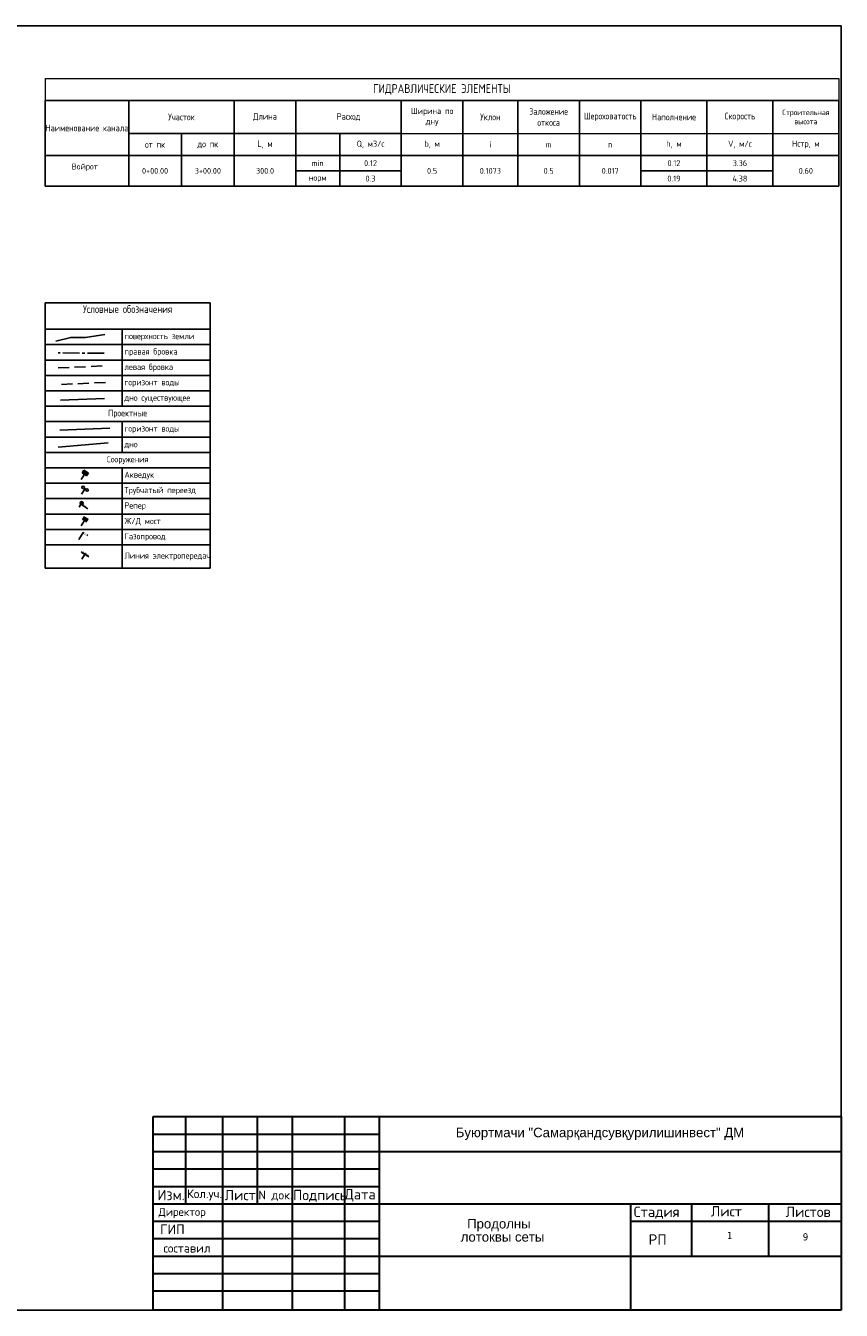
# Model space of a CAD drawing. Header units: millimetres. Extents: x 1490 to 2460, y -539 to 1142.
# Tile 2 of 28: x 1634 to 1671, y 667 to 725. Entities that reach past the tile are written whole.
import ezdxf
from ezdxf.enums import TextEntityAlignment as Align

# ---------------------------------------------------------------- set-up
doc = ezdxf.new("R2010")
doc.units = ezdxf.units.MM
for name, pattern in [('BORDER2', [22.225, 6.35, -3.175, 6.35, -3.175, 0, -3.175]), ('CENTER', [50.8, 31.75, -6.35, 6.35, -6.35]), ('CENTER2', [1.125, 0.75, -0.125, 0.125, -0.125]), ('HIDDENX2', [0.75, 0.5, -0.25])]:
    doc.linetypes.add(name, pattern=pattern)
for name, color, linetype, true_color in [('dBottomlev', 1, 'Continuous', 0xff0000), ('dNormlWater', 4, 'Continuous', 0x00ffff), ('ex_Bottomlev', 6, 'Continuous', 0xff00ff), ('ex_Leftbank', 5, 'BORDER2', 0x0000ff), ('ex_Rightbank', 1, 'CENTER2', 0xff0000), ('ex_WaterLevel', 5, 'Continuous', 0x0000ff), ('ex_Zemly', 3, 'Continuous', 0x00ff00)]:
    doc.layers.add(name, color=color, linetype=linetype, true_color=true_color)
for name, color, linetype in [('Drawing_1_Ramka', 7, 'Continuous'), ('pr_title', 5, 'Continuous'), ('pr_title @ 1', 5, 'Continuous')]:
    doc.layers.add(name, color=color, linetype=linetype)
for name, color, linetype, lineweight in [('OSI', 253, 'CENTER', 5), ('Text', 7, 'Continuous', 13), ('Линия - толстая', 7, 'Continuous', 30), ('стены', 250, 'Continuous', 30)]:
    doc.layers.add(name, color=color, linetype=linetype, lineweight=lineweight)
doc.styles.add('PDF ISOCPEUR', font='isocpeur.ttf')
doc.styles.add('RUS_Text', font='simplex_.ttf', dxfattribs={"width": 0.8})
doc.styles.add('SIMP-W65', font='simplex_.ttf', dxfattribs={"width": 0.8})
doc.styles.add('STAMP', font='tahoma.ttf')
doc.styles.get("Standard").update_dxf_attribs({"font": 'arial.ttf'})

# ---------------------------------------------------------------- blocks, each defined once
blk = doc.blocks.new('aqueduct_kz')
h = blk.add_hatch(color=256)
h.paths.add_polyline_path([(0.29, 1), (0, 0.83), (0.29, 0.66)])
h.paths.add_polyline_path([(0, 0.83), (-0.29, 1), (-0.29, 0.66)])
for p, q in [((-0.29, 0.66), (-0.29, 1)), ((-0.29, 1), (0.29, 1)), ((0.29, 0.66), (-0.29, 1)), ((-0.29, 0.66), (0.29, 1)), ((0.29, 0.66), (-0.29, 0.66)), ((0, 0.66), (0, 0)), ((0.29, 1), (0.29, 0.66))]:
    blk.add_line(p, q)
blk = doc.blocks.new('TP_block')
for p, q in [((-0.12, 0.73), (0.12, 0.73)), ((0, 0.73), (0, 0))]:
    blk.add_line(p, q)
for centre in [(-0.26, 0.73), (0.26, 0.73)]:
    blk.add_circle(centre, 0.139)
blk = doc.blocks.new('reper_block')
at = {"ltscale": 0.13}
h = blk.add_hatch(color=256, dxfattribs=at)
h.paths.add_polyline_path([(-0.19, 1.06, 0.198912), (-0.27, 0.87, 0.198912), (-0.19, 0.68), (0, 0.87)])
h.paths.add_polyline_path([(0.19, 1.06), (0, 0.87), (0.19, 0.68, 0.198912), (0.27, 0.87, 0.198912)])
for p, q in [((0.19, 0.68), (-0.19, 1.06)), ((-0.19, 0.68), (0.19, 1.06))]:
    blk.add_line(p, q, dxfattribs=at)
blk.add_line((0, 0.6), (1.5, 0.6))
blk.add_lwpolyline([(0, 0), (0, 0.6)])
blk.add_circle((0, 0.87), 0.271)
at = {"layer": 'pr_title @ 1', "insert": (0.74, 0.78), "char_height": 0.25, "width": 0.8694, "attachment_point": 5, "style": 'RUS_Text'}
blk.add_mtext('Rp.{\\Fgreekc|c204;∇}', dxfattribs=at)
blk = doc.blocks.new('GD_bridge')
for p, q in [((-0.27, 1), (-0.22, 0.95)), ((-0.27, 0.61), (-0.22, 0.66)), ((-0.22, 0.95), (-0.22, 0.66)), ((0.22, 0.95), (-0.22, 0.95)), ((0.22, 0.84), (-0.22, 0.84)), ((-0.22, 0.77), (0.22, 0.77)), ((-0.22, 0.66), (0.22, 0.66)), ((0, 0), (0, 0.66)), ((0.22, 0.95), (0.27, 1)), ((0.22, 0.66), (0.22, 0.95)), ((0.22, 0.66), (0.27, 0.61))]:
    blk.add_line(p, q)
at = {"lineweight": 25}
blk.add_solid([(-0.11, 0.77), (0.11, 0.77), (-0.11, 0.84), (0.11, 0.84)], dxfattribs=at)
blk = doc.blocks.new('GAZ_block')
for p, q in [((0, 0), (0, 0.99)), ((0, 0.99), (0.15, 0.99)), ((0.51, 0.99), (0.67, 0.99))]:
    blk.add_line(p, q)
at = {"layer": 'pr_title @ 1', "style": 'RUS_Text', "width": 0.8}
blk.add_text('G', height=0.25, dxfattribs=at).set_placement((0.34, 0.99), align=Align.MIDDLE)
blk = doc.blocks.new('LEP_block')
blk.add_lwpolyline([(0, 0), (0, 0.7)])
at = {"layer": 'pr_title'}
for p, q in [((-0.61, 0.81), (-0.11, 0.81)), ((-0.5, 0.81), (-0.29, 0.88)), ((-0.5, 0.81), (-0.29, 0.72)), ((0.11, 0.81), (0.64, 0.81)), ((0.5, 0.81), (0.29, 0.88)), ((0.5, 0.81), (0.29, 0.72))]:
    blk.add_line(p, q, dxfattribs=at)
blk.add_circle((0, 0.81), 0.105, dxfattribs=at)
blk = doc.blocks.new('*T43')
at = {"color": 0, "linetype": 'ByBlock', "lineweight": -2, "transparency": 16777216}
for p, q in [((0, 0), (7.5, 0)), ((0, 0), (0, -12.058)), ((7.5, 0), (7.5, -12.058)), ((0, -1.2), (7.5, -1.2)), ((3.5, -1.2), (3.5, -4.7)), ((0, -1.9), (7.5, -1.9)), ((0, -2.6), (7.5, -2.6)), ((0, -3.3), (7.5, -3.3)), ((0, -4), (7.5, -4)), ((0, -4.7), (7.5, -4.7)), ((0, -5.4), (7.5, -5.4)), ((3.5, -5.4), (3.5, -6.8)), ((0, -6.1), (7.5, -6.1)), ((0, -6.8), (7.5, -6.8)), ((0, -7.5), (7.5, -7.5)), ((3.5, -7.5), (3.5, -12.058)), ((0, -8.2), (7.5, -8.2)), ((0, -8.9), (7.5, -8.9)), ((0, -9.6), (7.5, -9.6)), ((0, -10.3), (7.5, -10.3)), ((0, -11), (7.5, -11)), ((0, -12.058), (7.5, -12.058))]:
    blk.add_line(p, q, dxfattribs=at)
at = {"color": 0, "transparency": 16777216, "rotation": 327.1589010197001}
for name, p, xscale, yscale, zscale in [('aqueduct_kz', (1.636, -8.026), 0.4199548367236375, 0.4199548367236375, 0.4199548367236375), ('TP_block', (1.652, -8.702), 0.4154001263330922, 0.4154001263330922, 0.4154001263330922), ('reper_block', (1.542, -9.287), 0.2520685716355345, 0.2520685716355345, 0.2520685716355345), ('GD_bridge', (1.634, -10.13), 0.4289109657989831, 0.4289109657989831, 0.4289109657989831), ('GAZ_block', (1.533, -10.757), 0.3727773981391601, 0.3727773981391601, 0.3727773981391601), ('LEP_block', (1.663, -11.654), 0.3351726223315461, 0.3351726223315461, 0.3351726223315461)]:
    blk.add_blockref(name, p, dxfattribs=dict(at, xscale=xscale, yscale=yscale, zscale=zscale))
at = {"color": 0, "transparency": 16777216}
for s, insert, char_height, width, attachment_point, style in [('Условные обозначения', (3.75, -0.108), 0.35, 7.284, 2, 'RUS_Text'), ('поверхность земли', (3.608, -1.55), 0.28, 3.784, 4, 'RUS_Text'), ('правая бровка', (3.608, -2.25), 0.28, 3.784, 4, 'RUS_Text'), ('левая бровка', (3.608, -2.95), 0.28, 3.784, 4, 'RUS_Text'), ('горизонт воды', (3.608, -3.65), 0.28, 3.784, 4, 'RUS_Text'), ('дно существующее', (3.608, -4.35), 0.28, 3.784, 4, 'RUS_Text'), ('Проектные', (3.75, -5.05), 0.3, 7.284, 5, 'RUS_Text'), ('горизонт воды', (3.608, -5.75), 0.28, 3.784, 4, 'RUS_Text'), ('дно ', (3.608, -6.45), 0.28, 3.784, 4, 'RUS_Text'), ('Сооружения', (3.75, -7.15), 0.28, 7.284, 5, 'SIMP-W65'), ('Акведук', (3.608, -7.85), 0.28, 3.784, 4, 'SIMP-W65'), ('Трубчатый переезд', (3.608, -8.55), 0.28, 3.784, 4, 'SIMP-W65'), ('Репер', (3.608, -9.25), 0.28, 3.784, 4, 'SIMP-W65'), ('Ж/Д мост', (3.608, -9.95), 0.28, 3.784, 4, 'SIMP-W65'), ('Газопровод', (3.608, -10.65), 0.28, 3.784, 4, 'SIMP-W65'), ('Линия электропередач', (3.608, -11.529), 0.28, 3.784, 4, 'SIMP-W65')]:
    blk.add_mtext(s, dxfattribs=dict(at, insert=insert, char_height=char_height, width=width, attachment_point=attachment_point, style=style))

msp = doc.modelspace()

# ---------------------------------------------------------------- linework, layer by layer
at = {"color": 4}
msp.add_line((1671.414, 725.035), (1671.414, 666.635), dxfattribs=at)
at = {"color": 8, "lineweight": 0}
for p, q in [((1635.201, 722.636), (1671.301, 722.636)), ((1635.201, 722.636), (1635.201, 721.636)), ((1671.301, 722.636), (1671.301, 721.636)), ((1651.401, 720.136), (1671.301, 720.136))]:
    msp.add_line(p, q, dxfattribs=at)
for p, q in [((1635.201, 721.636), (1671.301, 721.636)), ((1635.201, 721.636), (1635.201, 717.736)), ((1639.001, 721.636), (1639.001, 717.736)), ((1643.801, 721.636), (1643.801, 717.736)), ((1646.601, 721.636), (1646.601, 717.736)), ((1651.401, 721.636), (1651.401, 717.736)), ((1654.201, 721.636), (1654.201, 717.736)), ((1656.701, 721.636), (1656.701, 717.736)), ((1659.501, 721.636), (1659.501, 717.736)), ((1662.301, 721.636), (1662.301, 717.736)), ((1665.301, 721.636), (1665.301, 717.736)), ((1668.301, 721.636), (1668.301, 717.736)), ((1671.301, 721.636), (1671.301, 717.736)), ((1639.001, 720.136), (1651.401, 720.136)), ((1641.401, 720.136), (1641.401, 717.736)), ((1648.601, 720.136), (1648.601, 717.736)), ((1635.201, 719.136), (1671.301, 719.136)), ((1646.601, 718.436), (1651.401, 718.436)), ((1662.301, 718.436), (1668.301, 718.436)), ((1635.201, 717.736), (1671.301, 717.736))]:
    msp.add_line(p, q)
at = {"color": 7, "lineweight": 30, "ltscale": 4}
msp.add_line((1640.112, 671.479), (1641.7, 671.479), dxfattribs=at)
msp.add_line((1640.112, 671.479), (1641.7, 671.479), dxfattribs=at)
msp.add_line((1640.112, 671.479), (1641.7, 671.479), dxfattribs=at)
msp.add_line((1640.112, 671.479), (1641.7, 671.479), dxfattribs=at)
at = {"color": 7, "linetype": 'ByBlock', "lineweight": 9, "ltscale": 5}
for p, q in [((1648.825, 671.479), (1650.409, 671.479)), ((1648.825, 670.687), (1648.825, 671.479)), ((1648.825, 671.479), (1650.409, 671.479)), ((1648.825, 670.687), (1648.825, 671.479)), ((1648.825, 671.479), (1650.409, 671.479)), ((1648.825, 670.687), (1648.825, 671.479)), ((1648.825, 671.479), (1650.409, 671.479)), ((1648.825, 670.687), (1648.825, 671.479)), ((1650.409, 671.479), (1650.409, 670.687)), ((1650.409, 671.479), (1650.409, 670.687)), ((1650.409, 671.479), (1650.409, 670.687)), ((1650.409, 671.479), (1650.409, 670.687)), ((1650.409, 670.687), (1648.825, 670.687)), ((1648.825, 670.687), (1650.409, 670.687)), ((1648.825, 669.895), (1648.825, 670.687)), ((1650.409, 670.687), (1648.825, 670.687)), ((1648.825, 670.687), (1650.409, 670.687)), ((1648.825, 669.895), (1648.825, 670.687)), ((1650.409, 670.687), (1648.825, 670.687)), ((1648.825, 670.687), (1650.409, 670.687)), ((1648.825, 669.895), (1648.825, 670.687)), ((1650.409, 670.687), (1648.825, 670.687)), ((1648.825, 670.687), (1650.409, 670.687)), ((1648.825, 669.895), (1648.825, 670.687)), ((1650.409, 670.687), (1650.409, 669.895)), ((1650.409, 670.687), (1650.409, 669.895)), ((1650.409, 670.687), (1650.409, 669.895)), ((1650.409, 670.687), (1650.409, 669.895)), ((1650.409, 669.895), (1648.825, 669.895)), ((1648.825, 669.895), (1650.409, 669.895)), ((1648.825, 669.103), (1648.825, 669.895)), ((1650.409, 669.895), (1648.825, 669.895)), ((1648.825, 669.895), (1650.409, 669.895)), ((1648.825, 669.103), (1648.825, 669.895)), ((1650.409, 669.895), (1648.825, 669.895)), ((1648.825, 669.895), (1650.409, 669.895)), ((1648.825, 669.103), (1648.825, 669.895)), ((1650.409, 669.895), (1648.825, 669.895)), ((1648.825, 669.895), (1650.409, 669.895)), ((1648.825, 669.103), (1648.825, 669.895)), ((1650.409, 669.895), (1650.409, 669.103)), ((1650.409, 669.895), (1650.409, 669.103)), ((1650.409, 669.895), (1650.409, 669.103)), ((1650.409, 669.895), (1650.409, 669.103)), ((1650.409, 669.103), (1648.825, 669.103)), ((1650.409, 669.103), (1648.825, 669.103)), ((1650.409, 669.103), (1648.825, 669.103)), ((1650.409, 669.103), (1648.825, 669.103))]:
    msp.add_line(p, q, dxfattribs=at)
at = {"color": 4}
msp.add_lwpolyline([(1671.414, 666.635), (1589.814, 666.635), (1589.814, 725.035), (1671.414, 725.035)], dxfattribs=at)
at = {"layer": 'dBottomlev', "linetype": 'Continuous'}
msp.add_lwpolyline([(1635.8, 705.876), (1638.074, 706.075)], dxfattribs=at)
at = {"layer": 'dNormlWater', "flags": 128}
msp.add_lwpolyline([(1635.871, 706.649), (1638.143, 706.74)], dxfattribs=at)
at = {"layer": 'Drawing_1_Ramka', "color": 7, "linetype": 'Continuous', "lineweight": 30}
for p, q in [((1640.112, 666.635), (1640.112, 675.439)), ((1640.112, 666.635), (1640.112, 675.439)), ((1640.112, 666.635), (1640.112, 675.439)), ((1640.112, 666.635), (1640.112, 675.439)), ((1640.112, 675.439), (1671.414, 675.439)), ((1640.459, 675.439), (1650.409, 675.439)), ((1640.459, 675.439), (1650.409, 675.439)), ((1640.459, 675.439), (1650.409, 675.439)), ((1641.607, 671.479), (1641.607, 675.439)), ((1641.607, 671.479), (1641.607, 675.439)), ((1641.607, 671.479), (1641.607, 675.439)), ((1641.607, 671.479), (1641.607, 675.439)), ((1643.28, 666.635), (1643.28, 675.439)), ((1643.28, 666.635), (1643.28, 675.439)), ((1643.28, 666.635), (1643.28, 675.439)), ((1643.28, 666.635), (1643.28, 675.439)), ((1644.864, 671.479), (1644.864, 675.439)), ((1644.864, 671.479), (1644.864, 675.439)), ((1644.864, 671.479), (1644.864, 675.439)), ((1644.864, 671.479), (1644.864, 675.439)), ((1646.448, 666.635), (1646.448, 675.439)), ((1646.448, 666.635), (1646.448, 675.439)), ((1646.448, 666.635), (1646.448, 675.439)), ((1646.448, 666.635), (1646.448, 675.439)), ((1648.825, 666.635), (1648.825, 675.439)), ((1648.825, 666.635), (1648.825, 675.439)), ((1648.825, 666.635), (1648.825, 675.439)), ((1648.825, 666.635), (1648.825, 675.439)), ((1650.409, 666.635), (1650.409, 675.439)), ((1650.409, 666.635), (1650.409, 675.439)), ((1650.409, 666.635), (1650.409, 675.439)), ((1650.409, 666.635), (1650.409, 675.439)), ((1640.112, 674.647), (1650.409, 674.647)), ((1640.112, 674.647), (1650.409, 674.647)), ((1640.112, 674.647), (1650.409, 674.647)), ((1640.112, 674.647), (1650.409, 674.647)), ((1640.112, 673.855), (1650.409, 673.855)), ((1640.112, 673.855), (1650.409, 673.855)), ((1640.112, 673.855), (1650.409, 673.855)), ((1640.112, 673.855), (1650.409, 673.855)), ((1640.112, 673.855), (1650.409, 673.855)), ((1640.112, 673.855), (1650.409, 673.855)), ((1640.112, 673.855), (1650.409, 673.855)), ((1640.112, 673.855), (1650.409, 673.855)), ((1640.112, 673.855), (1650.409, 673.855)), ((1640.112, 673.855), (1650.409, 673.855)), ((1640.112, 673.855), (1650.409, 673.855)), ((1640.112, 673.855), (1671.414, 673.855)), ((1640.112, 673.063), (1650.409, 673.063)), ((1640.112, 673.063), (1650.409, 673.063)), ((1640.112, 673.063), (1650.409, 673.063)), ((1640.112, 673.063), (1650.409, 673.063)), ((1640.112, 672.271), (1650.409, 672.271)), ((1640.112, 672.271), (1650.409, 672.271)), ((1640.112, 672.271), (1650.409, 672.271)), ((1640.112, 672.271), (1650.409, 672.271)), ((1640.112, 671.479), (1650.409, 671.479)), ((1640.112, 671.479), (1650.409, 671.479)), ((1640.112, 671.479), (1650.409, 671.479)), ((1640.112, 671.479), (1650.409, 671.479)), ((1640.112, 671.479), (1671.414, 671.479)), ((1661.844, 666.727), (1661.844, 671.479)), ((1661.844, 666.727), (1661.844, 671.479)), ((1661.844, 666.727), (1661.844, 671.479)), ((1661.844, 666.727), (1661.844, 671.479)), ((1661.844, 666.727), (1661.844, 671.479)), ((1661.844, 666.727), (1661.844, 671.479)), ((1661.844, 666.727), (1661.844, 671.479)), ((1661.844, 669.262), (1661.844, 671.479)), ((1664.61, 669.103), (1664.61, 671.479)), ((1664.61, 669.103), (1664.61, 671.479)), ((1664.61, 669.103), (1664.61, 671.479)), ((1664.61, 669.103), (1664.61, 671.479)), ((1668.111, 669.103), (1668.111, 671.479)), ((1668.111, 669.103), (1668.111, 671.479)), ((1668.111, 669.103), (1668.111, 671.479)), ((1668.111, 669.103), (1668.111, 671.479)), ((1640.112, 670.687), (1650.409, 670.687)), ((1640.112, 670.687), (1650.409, 670.687)), ((1640.112, 670.687), (1650.409, 670.687)), ((1640.112, 670.687), (1650.409, 670.687)), ((1661.844, 670.687), (1671.414, 670.687)), ((1661.844, 670.687), (1671.414, 670.687)), ((1661.844, 670.687), (1671.414, 670.687)), ((1661.844, 670.687), (1671.414, 670.687)), ((1640.112, 669.895), (1650.409, 669.895)), ((1640.112, 669.895), (1650.409, 669.895)), ((1640.112, 669.895), (1650.409, 669.895)), ((1640.112, 669.895), (1650.409, 669.895)), ((1640.112, 669.895), (1650.409, 669.895)), ((1640.112, 669.895), (1650.409, 669.895)), ((1640.112, 669.895), (1650.409, 669.895)), ((1640.112, 669.895), (1650.409, 669.895)), ((1640.112, 669.103), (1650.409, 669.103)), ((1640.112, 669.103), (1650.409, 669.103)), ((1640.112, 669.103), (1650.409, 669.103)), ((1640.112, 669.103), (1650.409, 669.103)), ((1640.112, 669.103), (1650.409, 669.103)), ((1640.112, 669.103), (1650.409, 669.103)), ((1640.112, 669.103), (1650.409, 669.103)), ((1640.112, 669.103), (1650.409, 669.103)), ((1640.112, 669.103), (1671.414, 669.103)), ((1648.825, 669.103), (1650.409, 669.103)), ((1661.844, 666.635), (1661.844, 669.116)), ((1640.112, 668.311), (1650.409, 668.311)), ((1640.112, 668.311), (1650.409, 668.311)), ((1640.112, 668.311), (1650.409, 668.311)), ((1640.112, 667.519), (1650.409, 667.519)), ((1640.112, 667.519), (1650.409, 667.519)), ((1640.112, 667.519), (1650.409, 667.519)), ((1640.112, 667.519), (1650.409, 667.519)), ((1641.85, 667.519), (1650.409, 667.519)), ((1641.85, 667.519), (1650.409, 667.519)), ((1641.85, 667.519), (1650.409, 667.519)), ((1641.85, 667.519), (1650.409, 667.519)), ((1641.85, 667.519), (1650.409, 667.519)), ((1641.85, 667.519), (1650.409, 667.519)), ((1641.85, 667.519), (1650.409, 667.519)), ((1641.85, 667.519), (1650.409, 667.519))]:
    msp.add_line(p, q, dxfattribs=at)
at = {"layer": 'ex_Bottomlev', "linetype": 'Continuous'}
msp.add_lwpolyline([(1635.904, 708.013), (1637.904, 708.083)], dxfattribs=at)
at = {"layer": 'ex_Leftbank', "linetype": 'HIDDENX2'}
msp.add_line((1635.791, 709.478), (1637.831, 709.569), dxfattribs=at)
at = {"layer": 'ex_Rightbank', "linetype": 'CENTER2'}
msp.add_line((1637.883, 710.145), (1635.791, 710.163), dxfattribs=at)
at = {"layer": 'ex_WaterLevel', "linetype": 'HIDDENX2'}
msp.add_lwpolyline([(1635.944, 708.727), (1637.944, 708.817)], dxfattribs=at)
at = {"layer": 'ex_Zemly', "color": 3, "linetype": 'Continuous'}
msp.add_lwpolyline([(1635.685, 710.694), (1636.367, 710.861), (1637.036, 710.861), (1637.92, 710.993)], dxfattribs=at)
at = {"layer": 'Линия - толстая'}
msp.add_line((1671.414, 666.635), (1640.112, 666.635), dxfattribs=at)
at = {"layer": 'стены', "color": 0, "lineweight": 30, "ltscale": 15}
msp.add_line((1671.414, 675.439), (1671.414, 666.635), dxfattribs=at)

# ---------------------------------------------------------------- block references
msp.add_blockref('*T43', (1635.201, 712.436))

# ---------------------------------------------------------------- texts
at = {"color": 7, "style": 'PDF ISOCPEUR'}
for s, height, p in [('Директор', 0.3651, (1640.357, 670.928)), ('ГИП', 0.4445, (1640.434, 670.094)), ('РП', 0.4779, (1662.65, 669.614)), ('составил', 0.3969, (1640.582, 669.261))]:
    msp.add_text(s, height=height, dxfattribs=at).set_placement(p)
at = {"attachment_point": 5}
for s, insert, char_height, width, style in [('ГИДРАВЛИЧЕСКИЕ ЭЛЕМЕНТЫ', (1653.251, 722.136), 0.4, 35.9848, 'RUS_Text'), ('Ширина по дну', (1652.801, 720.886), 0.28, 2, 'RUS_Text'), ('Заложение откоса', (1658.101, 720.886), 0.3, 2.78, 'RUS_Text'), ('Строительная высота', (1669.801, 720.886), 0.25, 2.856, 'RUS_Text'), ('Наименование канала', (1637.101, 720.386), 0.3, 3.64, 'RUS_Text'), ('Участок', (1641.401, 720.886), 0.3, 4.64, 'RUS_Text'), ('Длина', (1645.201, 720.886), 0.3, 2.6848, 'RUS_Text'), ('Расход', (1649.001, 720.886), 0.3, 4.656, 'RUS_Text'), ('Уклон', (1655.451, 720.886), 0.3, 2.356, 'RUS_Text'), ('Шероховатость', (1660.901, 720.886), 0.3, 2.656, 'RUS_Text'), ('Наполнение', (1663.801, 720.886), 0.3, 2.856, 'RUS_Text'), ('Скорость', (1666.801, 720.886), 0.3, 2.856, 'RUS_Text'), ('от пк', (1640.201, 719.636), 0.3, 2.24, 'RUS_Text'), ('до пк', (1642.601, 719.636), 0.3, 2.256, 'RUS_Text'), ('L, м', (1645.201, 719.636), 0.3, 2.6848, 'RUS_Text'), ('Q, м3/с', (1650.001, 719.636), 0.28, 2.6, 'RUS_Text'), ('b, м', (1652.801, 719.636), 0.28, 2.656, 'RUS_Text'), ('i', (1655.451, 719.636), 0.28, 2.3848, 'RUS_Text'), ('m', (1658.101, 719.636), 0.28, 2.6848, 'RUS_Text'), ('n', (1660.901, 719.636), 0.3, 2.656, 'RUS_Text'), ('h, м', (1663.801, 719.636), 0.28, 2.856, 'RUS_Text'), ('V, м/с', (1666.801, 719.636), 0.28, 2.856, 'RUS_Text'), ('Hстр, м', (1669.801, 719.636), 0.28, 2.856, 'RUS_Text'), ('min', (1647.601, 718.786), 0.27, 1.8848, 'SIMP-W65'), ('0.12', (1650.001, 718.786), 0.27, 2.6848, 'SIMP-W65'), ('0.12', (1663.801, 718.786), 0.27, 2.8848, 'SIMP-W65'), ('3.36', (1666.801, 718.786), 0.27, 2.8848, 'SIMP-W65'), ('Войрот', (1637.004, 718.596), 0.27, 3.6848, 'SIMP-W65'), ('0+00.00', (1640.201, 718.436), 0.27, 2.2848, 'SIMP-W65'), ('3+00.00', (1642.601, 718.436), 0.27, 2.2848, 'SIMP-W65'), ('300.0', (1645.201, 718.436), 0.27, 2.6848, 'SIMP-W65'), ('0.5', (1652.801, 718.436), 0.27, 2.6848, 'SIMP-W65'), ('0.1073', (1655.451, 718.436), 0.27, 2.3848, 'SIMP-W65'), ('0.5', (1658.101, 718.436), 0.27, 2.6848, 'SIMP-W65'), ('0.017', (1660.901, 718.436), 0.27, 2.6848, 'SIMP-W65'), ('0.60', (1669.801, 718.436), 0.27, 2.8848, 'SIMP-W65'), ('норм', (1647.601, 718.086), 0.27, 1.8848, 'SIMP-W65'), ('0.3', (1650.001, 718.086), 0.27, 2.6848, 'SIMP-W65'), ('0.19', (1663.801, 718.086), 0.27, 2.8848, 'SIMP-W65'), ('4.38', (1666.801, 718.086), 0.27, 2.8848, 'SIMP-W65')]:
    msp.add_mtext(s, dxfattribs=dict(at, insert=insert, char_height=char_height, width=width, style=style))
at = {"layer": 'OSI', "color": 7, "style": 'PDF ISOCPEUR'}
for s, height, p in [('Изм.', 0.4711, (1640.304, 671.639)), ('Изм.', 0.4711, (1640.304, 671.639)), ('Изм.', 0.4711, (1640.304, 671.639)), ('Изм.', 0.4711, (1640.304, 671.639)), ('Кол.уч.', 0.3969, (1641.655, 671.736)), ('Кол.уч.', 0.3969, (1641.655, 671.736)), ('Кол.уч.', 0.3969, (1641.655, 671.736)), ('Кол.уч.', 0.3969, (1641.655, 671.736)), ('Лист', 0.4711, (1643.366, 671.639)), ('Лист', 0.4711, (1643.366, 671.639)), ('Лист', 0.4711, (1643.366, 671.639)), ('Лист', 0.4711, (1643.366, 671.639)), ('N док.', 0.3969, (1644.902, 671.676)), ('N док.', 0.3969, (1644.902, 671.676)), ('N док.', 0.3969, (1644.902, 671.676)), ('N док.', 0.3969, (1644.902, 671.676)), ('Подпись', 0.4711, (1646.482, 671.639)), ('Подпись', 0.4711, (1646.482, 671.639)), ('Подпись', 0.4711, (1646.482, 671.639)), ('Подпись', 0.4711, (1646.482, 671.639)), ('Дата', 0.4711, (1648.816, 671.675)), ('Дата', 0.4711, (1648.816, 671.675)), ('Дата', 0.4711, (1648.816, 671.675)), ('Дата', 0.4711, (1648.816, 671.675)), ('Стадия', 0.4711, (1661.972, 670.877)), ('Лист', 0.4711, (1665.478, 670.9)), ('Листов', 0.4711, (1668.882, 670.877))]:
    msp.add_text(s, height=height, dxfattribs=at).set_placement(p)
at = {"layer": 'pr_title'}
for s, height, p in [('Буюртмачи "Самарқандсувқурилишинвест" ДМ', 0.42862, (1660.437, 674.719)), ('Продолны ', 0.4286, (1655.922, 670.571)), (' лотоквы сеты', 0.42862, (1655.922, 669.972))]:
    msp.add_text(s, height=height, dxfattribs=at).set_placement(p, align=Align.MIDDLE_CENTER)
at = {"layer": 'Text', "style": 'STAMP'}
for s, p in [('1', (1666.214, 669.871)), ('9', (1669.663, 669.814))]:
    msp.add_text(s, height=0.325, dxfattribs=at).set_placement(p)

doc.saveas('drawing.dxf')
